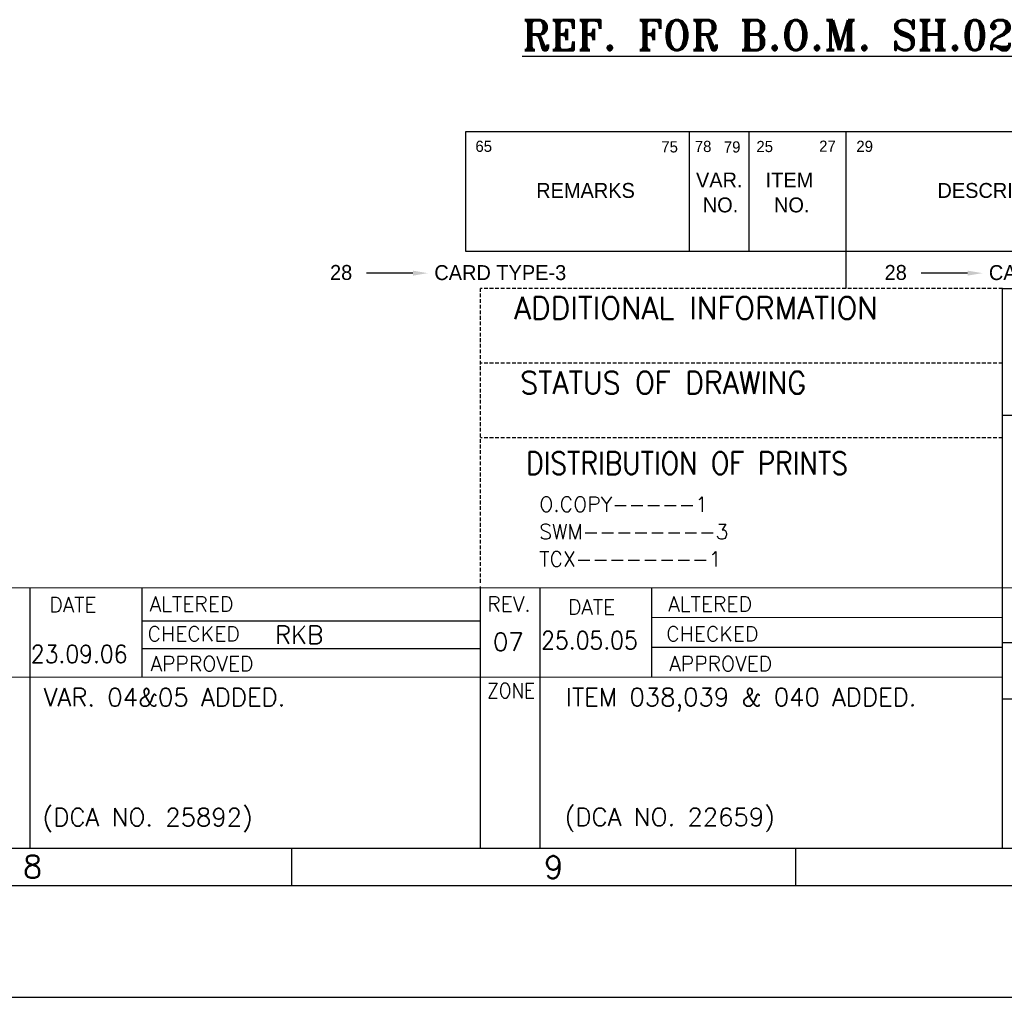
# Model space of a CAD drawing. Extents: x -2790 to 1415, y -1111 to 1859.
# Tile 5 of 10: x -194 to 466, y -1111 to -456. Entities that reach past the tile are written whole.
import ezdxf
from ezdxf.enums import TextEntityAlignment as Align

# ---------------------------------------------------------------- set-up
doc = ezdxf.new("R2010")
doc.units = 0
doc.header["$MEASUREMENT"] = 0
doc.linetypes.add('DASHED', pattern=[0.75, 0.5, -0.25])
doc.layers.get('0').update_dxf_attribs({"linetype": 'CONTINUOUS'})
doc.layers.add('4', color=6, linetype='CONTINUOUS')
doc.layers.add('TEXT', color=3, linetype='CONTINUOUS')
doc.styles.add('ROMANS', font='romans')
doc.styles.add('ROMANT', font='romant.shx')

# ---------------------------------------------------------------- blocks, each defined once
blk = doc.blocks.new('A1')
at = {"color": 5}
for p, q in [((821, 116), (579, 116)), ((579, 116), (579, 100)), ((609, 116), (609, 100)), ((617, 116), (617, 100)), ((630, 116), (630, 100)), ((579, 100), (821, 100)), ((630, 100), (630, 95)), ((571.97, 97.06), (565.74, 97.06)), ((646.32, 97.06), (640.09, 97.06))]:
    blk.add_line(p, q, dxfattribs=at)
at = {"linetype": 'DASHED'}
for p, q in [((581, 55.57), (581, 95)), ((651, 95), (581, 95)), ((651, 85), (581, 85)), ((651, 75), (581, 75))]:
    blk.add_line(p, q, dxfattribs=at)
for p, q in [((651, 20), (651, 95)), ((651, 20), (651, 95)), ((651, 95), (821, 95)), ((651, 78), (821, 78)), ((20, 54.72), (821, 55)), ((520.67, 20), (520.67, 54.92)), ((535.67, 42.92), (535.67, 54.92)), ((581, 20), (581, 55.05)), ((589, 20), (589, 54.92)), ((604, 42.92), (604, 54.92)), ((535.63, 50.46), (580.9, 50.46)), ((604, 50.92), (651, 50.94)), ((535.63, 46.73), (580.9, 46.73)), ((604, 46.92), (651, 46.94)), ((667, 47.5), (651, 47.5)), ((301, 42.82), (651, 42.94)), ((651, 40), (821, 40)), ((20, 20), (821, 20)), ((555.67, 20), (555.67, 15)), ((623.25, 20), (623.25, 15)), ((14.92, 15), (826, 15)), ((0, 0), (841, 0))]:
    blk.add_line(p, q)
at = {"color": 5}
for points in [[(571.97, 97.39), (571.97, 96.72), (573.97, 97.06)], [(646.32, 97.39), (646.32, 96.72), (648.32, 97.06)]]:
    blk.add_solid(points, dxfattribs=at)
for s, height, p in [('27', 1.5, (626.42, 113.32)), ('65', 1.5, (580.34, 113.31)), ('75', 1.5, (605.26, 113.23)), ('78', 1.5, (609.75, 113.29)), ('79', 1.5, (613.64, 113.22)), ('25', 1.5, (618.01, 113.28)), ('29', 1.5, (631.41, 113.3)), ('VAR.', 2, (609.91, 108.54)), ('ITEM', 2, (619.25, 108.54)), ('REMARKS', 2, (588.49, 107.14)), ('DESCRIPTION', 2, (642.28, 107.14)), ('NO.', 2, (610.82, 105.2)), ('NO.', 2, (620.37, 105.2)), ('28', 2, (560.85, 96.15)), ('CARD TYPE-3', 2, (574.83, 96.13)), ('28', 2, (635.2, 96.15)), ('CARD TYPE-1', 2, (649.18, 96.13))]:
    blk.add_text(s, height=height, dxfattribs=at).set_placement(p)
at = {"style": 'ROMANS'}
for s, height, width, p, p2 in [('ADDITIONAL INFORMATION', 3, 0.877556, (585.53, 90.87), (634.29, 90.87)), ('STATUS OF DRAWING', 3, 0.823386, (586.35, 80.87), (624.69, 80.87)), ('DISTRIBUTION OF PRINTS', 3, 0.770464, (587.14, 70.09), (630.29, 70.09)), ('ZONE', 2, 0.828469, (581.93, 40.11), (588.32, 40.11))]:
    blk.add_text(s, height=height, dxfattribs=dict(at, width=width)).set_placement(p, p2, align=Align.FIT)
for s, height, p in [('DATE', 2, (523.21, 51.63)), ('ALTERED', 2, (536.66, 51.71)), ('REV.', 2, (581.93, 51.71)), ('DATE', 2, (592.74, 51.3)), ('ALTERED', 2, (606.19, 51.71)), ('CHECKED', 2, (536.4, 47.71)), ('CHECKED', 2, (605.93, 47.71)), ('APPROVED', 2, (536.78, 43.71)), ('APPROVED', 2, (606.32, 43.71)), ('8', 3, (519.69, 16.01)), ('9', 3, (589.55, 15.94))]:
    blk.add_text(s, height=height, dxfattribs=at).set_placement(p)
at = {"color": 7, "style": 'ROMANS'}
for tag, p, height, rotation, width in [('DRG_NO', (70.98, 574.89), 3.5, 180, 1.5), ('SHTNO', (8.61, 117.92), 2.8, 90, 0.8), ('REV_NO', (8.63, 108.63), 2.8, 90, 0.8), ('DRG_NO', (8.71, 80.28), 2.8, 90, 0.8)]:
    blk.add_attdef(tag, p, '', height=height, rotation=rotation, dxfattribs=dict(at, width=width))
for tag, p, height in [('PRODUCT', (716.23, 84.23), 4), ('DRN_SIGN', (771.9, 69.28), 1), ('CHD_SIGN', (771.96, 63.16), 1), ('APP_SIGN', (772.82, 56.2), 1), ('NEW_ALT_SIGN', (567.75, 52.19), 1), ('OLD_ALT_SIGN', (638.26, 51.7), 1), ('NEW_CHD_SIGN', (566.67, 47.87), 1), ('OLD_CHD_SIGN', (637.84, 47.56), 1), ('NEW_APP_SIGN', (567.57, 44.45), 1), ('OLD_APP_SIGN', (638.39, 43.83), 1), ('TITLE1', (671.74, 29.77), 3.5), ('TITLE2', (671.74, 23.56), 3.5)]:
    blk.add_attdef(tag, p, '', height=height, dxfattribs=at)
for tag, height, p in [('DRN_BY', 2, (760.21, 70.76)), ('DRN_DATE', 1.8, (800.06, 70.27)), ('CHD_BY', 2, (760.21, 64.75)), ('CHD_DATE', 1.8, (799.97, 64.76)), ('APP_BY', 2, (760.21, 58.75)), ('NOVAR', 2.5, (815.81, 58.17)), ('APP_DATE', 1.8, (799.97, 58.26)), ('SCALE', 2.5, (722.76, 43.84)), ('REFTOASSY', 2.5, (769.43, 43.23)), ('ITNO', 2.5, (800.09, 43.23)), ('NOIT', 2.5, (815.89, 42.76)), ('REV_NO', 3.5, (816.23, 30.9)), ('SHTNO', 2.5, (777.17, 22.83)), ('NOSHT', 2.5, (817.85, 23.01))]:
    blk.add_attdef(tag, text='', height=height, dxfattribs=at).set_placement(p, align=Align.MIDDLE)
at = {"style": 'ROMANS', "width": 0.7}
for tag, p in [('NEW_ALT_BY', (551.89, 51.83)), ('OLD_ALT_BY', (622.25, 51.98)), ('NEW_CHD_BY', (551.89, 47.69)), ('OLD_CHD_BY', (622.39, 48.11)), ('NEW_REV_NO', (511.26, 46.86)), ('NEW_REV_DT', (522.33, 46.86)), ('OLD_REV_NO', (581.61, 47.01)), ('OLD_REV_DT', (592.81, 47.01)), ('NEW_APP_BY', (553.51, 44.09)), ('OLD_APP_BY', (623.35, 44.25))]:
    blk.add_attdef(tag, p, '', height=1.5, dxfattribs=at)
at = {"color": 7, "style": 'ROMANS', "width": 0.8}
blk.add_attdef('WEIGHT', text='', height=2.3, dxfattribs=at).set_placement((741.21, 43.59), align=Align.MIDDLE)
at = {"style": 'ROMANS'}
for tag, p, height in [('NEW_DCA_NO', (521.77, 39.41), 2), ('OLD_DCA_NO', (590.46, 39.55), 2), ('OLD_DCA_DETAILS', (590.6, 35.82), 1.8), ('NEW_DCA_DETAILS', (521.41, 35.08), 1.8)]:
    blk.add_attdef(tag, p, '', height=height, dxfattribs=at)
at = {"color": 7, "style": 'ROMANS', "width": 1.5}
blk.add_attdef('DRG_NO', (751.63, 29.41), '', height=3.5, dxfattribs=at)
at = {"layer": 'TEXT', "color": 1, "style": 'ROMANS'}
for s, p in [('O.COPY-----1', (588.9, 65.08)), ('SWM--------3', (588.9, 61.41)), ('TCX--------1', (588.9, 57.74))]:
    blk.add_text(s, height=2, dxfattribs=at).set_placement(p)

msp = doc.modelspace()

# ---------------------------------------------------------------- block references
at = {"xscale": 5, "yscale": 5, "zscale": 5}
msp.add_blockref('A1', (-2790.05367, -1111.39234), dxfattribs=at)

# ---------------------------------------------------------------- texts
at = {"layer": '4'}
for s, height, style, p in [('%%uREF. FOR B.O.M. SH.02', 20, 'ROMANT', (143.00908, -476.61895)), ('RKB', 12, 'ROMANS', (-22.70039, -874.53237)), ('07', 12, 'ROMANS', (123.43596, -879.21726)), ('VAR. 04&05 ADDED.', 12, 'ROMANS', (-177.75128, -916.33428)), ('ITEM 038,039 & 040 ADDED.', 12, 'ROMANS', (172.24872, -916.21139)), ('(DCA NO. 25892)', 12, 'ROMANS', (-178.50394, -996.68797)), ('(DCA NO. 22659)', 12, 'ROMANS', (171.49606, -996.56508))]:
    msp.add_text(s, height=height, dxfattribs=dict(at, style=style)).set_placement(p)
at = {"layer": '4', "style": 'ROMANS', "width": 0.9}
for s, p in [('25.05.05', (155.69494, -878.12662)), ('23.09.06', (-186.34366, -887.3574))]:
    msp.add_text(s, height=12, dxfattribs=at).set_placement(p)

doc.saveas('drawing.dxf')
